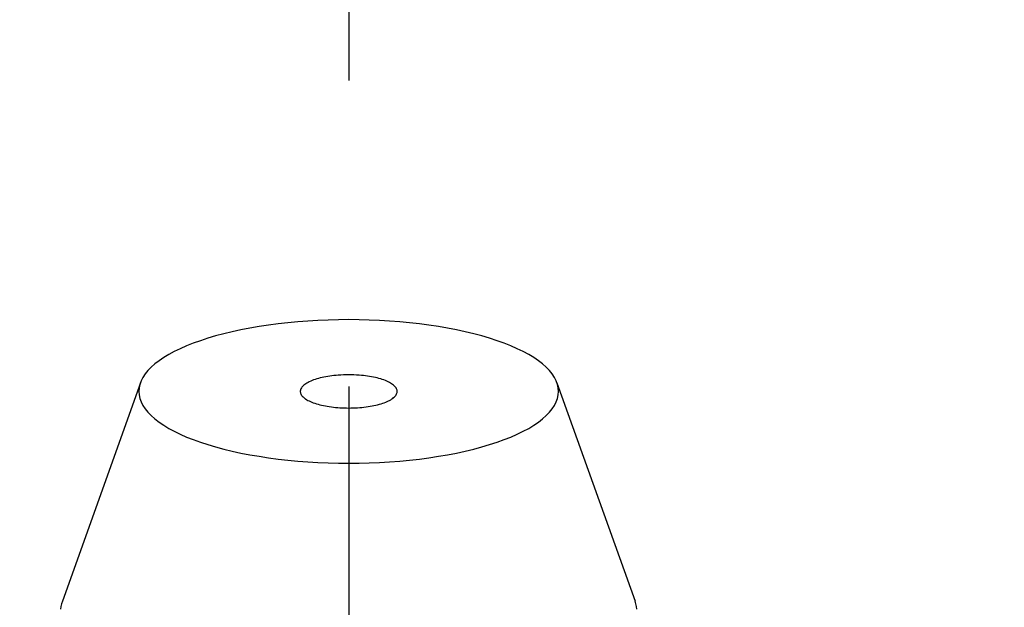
# Model space of a CAD drawing. Extents: x -92 to 223, y -92 to 223.
# Tile 7 of 11: x -4 to 8, y 62 to 69. Entities that reach past the tile are written whole.
import ezdxf

# ---------------------------------------------------------------- set-up
doc = ezdxf.new("R2010")
doc.units = 0
doc.header["$LTSCALE"] = 14
doc.linetypes.add('CENTER', pattern=[2, 1.25, -0.25, 0.25, -0.25])
doc.layers.get('0').update_dxf_attribs({"linetype": 'CONTINUOUS'})
doc.layers.add('CENTER', color=1, linetype='CENTER')

msp = doc.modelspace()

# ---------------------------------------------------------------- linework, layer by layer
at = {"linetype": 'CONTINUOUS'}
for p, q in [((-2.382, 64.545), (-3.276, 62.045)), ((2.382, 64.545), (3.276, 62.045))]:
    msp.add_line(p, q, dxfattribs=at)
for points in [[(2.4, 64.445, 0), (2.397, 64.485, 0), (2.388, 64.526, 0), (2.374, 64.566, 0), (2.354, 64.605, 0), (2.328, 64.645, 0), (2.297, 64.683, 0), (2.26, 64.722, 0), (2.217, 64.759, 0), (2.17, 64.796, 0), (2.117, 64.832, 0), (2.059, 64.867, 0), (1.996, 64.901, 0), (1.928, 64.934, 0), (1.855, 64.966, 0), (1.778, 64.996, 0), (1.697, 65.025, 0), (1.612, 65.053, 0), (1.523, 65.08, 0), (1.43, 65.104, 0), (1.333, 65.128, 0), (1.234, 65.149, 0), (1.131, 65.169, 0), (1.026, 65.187, 0), (0.918, 65.204, 0), (0.809, 65.218, 0), (0.697, 65.231, 0), (0.583, 65.241, 0), (0.468, 65.25, 0), (0.352, 65.257, 0), (0.235, 65.262, 0), (0.118, 65.265, 0), (0, 65.266, 0), (-0.118, 65.265, 0), (-0.235, 65.262, 0), (-0.352, 65.257, 0), (-0.468, 65.25, 0), (-0.583, 65.241, 0), (-0.697, 65.231, 0), (-0.809, 65.218, 0), (-0.918, 65.204, 0), (-1.026, 65.187, 0), (-1.131, 65.169, 0), (-1.234, 65.149, 0), (-1.333, 65.128, 0), (-1.43, 65.104, 0), (-1.523, 65.08, 0), (-1.612, 65.053, 0), (-1.697, 65.025, 0), (-1.778, 64.996, 0), (-1.855, 64.966, 0), (-1.928, 64.934, 0), (-1.996, 64.901, 0), (-2.059, 64.867, 0), (-2.117, 64.832, 0), (-2.17, 64.796, 0), (-2.217, 64.759, 0), (-2.26, 64.722, 0), (-2.297, 64.683, 0), (-2.328, 64.645, 0), (-2.354, 64.605, 0), (-2.374, 64.566, 0), (-2.388, 64.526, 0), (-2.397, 64.485, 0), (-2.4, 64.445, 0), (-2.397, 64.405, 0), (-2.388, 64.365, 0), (-2.374, 64.325, 0), (-2.354, 64.285, 0), (-2.328, 64.246, 0), (-2.297, 64.207, 0), (-2.26, 64.169, 0), (-2.217, 64.131, 0), (-2.17, 64.094, 0), (-2.117, 64.058, 0), (-2.059, 64.023, 0), (-1.996, 63.989, 0), (-1.928, 63.956, 0), (-1.855, 63.924, 0), (-1.778, 63.894, 0), (-1.697, 63.865, 0), (-1.612, 63.837, 0), (-1.523, 63.811, 0), (-1.43, 63.786, 0), (-1.333, 63.763, 0), (-1.234, 63.741, 0), (-1.131, 63.721, 0), (-1.026, 63.703, 0), (-0.918, 63.687, 0), (-0.809, 63.672, 0), (-0.697, 63.66, 0), (-0.583, 63.649, 0), (-0.468, 63.64, 0), (-0.352, 63.633, 0), (-0.235, 63.628, 0), (-0.118, 63.625, 0), (0, 63.624, 0), (0.118, 63.625, 0), (0.235, 63.628, 0), (0.352, 63.633, 0), (0.468, 63.64, 0), (0.583, 63.649, 0), (0.697, 63.66, 0), (0.809, 63.672, 0), (0.918, 63.687, 0), (1.026, 63.703, 0), (1.131, 63.721, 0), (1.234, 63.741, 0), (1.333, 63.763, 0), (1.43, 63.786, 0), (1.523, 63.811, 0), (1.612, 63.837, 0), (1.697, 63.865, 0), (1.778, 63.894, 0), (1.855, 63.924, 0), (1.928, 63.956, 0), (1.996, 63.989, 0), (2.059, 64.023, 0), (2.117, 64.058, 0), (2.17, 64.094, 0), (2.217, 64.131, 0), (2.26, 64.169, 0), (2.297, 64.207, 0), (2.328, 64.246, 0), (2.354, 64.285, 0), (2.374, 64.325, 0), (2.388, 64.365, 0), (2.397, 64.405, 0), (2.4, 64.445, 0)], [(-0.12, 64.63, 0), (-0.145, 64.628, 0), (-0.169, 64.626, 0), (-0.193, 64.623, 0), (-0.216, 64.62, 0), (-0.239, 64.616, 0), (-0.262, 64.612, 0), (-0.284, 64.608, 0), (-0.305, 64.603, 0), (-0.326, 64.599, 0), (-0.346, 64.593, 0), (-0.366, 64.588, 0), (-0.384, 64.582, 0), (-0.402, 64.576, 0), (-0.419, 64.569, 0), (-0.435, 64.562, 0), (-0.451, 64.556, 0), (-0.465, 64.548, 0), (-0.478, 64.541, 0), (-0.491, 64.534, 0), (-0.502, 64.526, 0), (-0.512, 64.518, 0), (-0.521, 64.51, 0), (-0.529, 64.501, 0), (-0.536, 64.493, 0), (-0.542, 64.485, 0), (-0.547, 64.476, 0), (-0.551, 64.468, 0), (-0.553, 64.459, 0), (-0.554, 64.45, 0), (-0.554, 64.442, 0), (-0.553, 64.433, 0), (-0.551, 64.424, 0), (-0.548, 64.416, 0), (-0.543, 64.407, 0), (-0.538, 64.399, 0), (-0.531, 64.391, 0), (-0.523, 64.382, 0), (-0.514, 64.374, 0), (-0.504, 64.366, 0), (-0.493, 64.359, 0), (-0.481, 64.351, 0), (-0.468, 64.343, 0), (-0.454, 64.336, 0), (-0.439, 64.329, 0), (-0.423, 64.323, 0), (-0.406, 64.316, 0), (-0.389, 64.31, 0), (-0.37, 64.304, 0), (-0.351, 64.298, 0), (-0.331, 64.293, 0), (-0.31, 64.288, 0), (-0.289, 64.283, 0), (-0.267, 64.279, 0), (-0.245, 64.275, 0), (-0.222, 64.271, 0), (-0.198, 64.268, 0), (-0.174, 64.265, 0), (-0.15, 64.263, 0), (-0.126, 64.26, 0), (-0.101, 64.259, 0), (-0.076, 64.257, 0), (-0.051, 64.256, 0), (-0.025, 64.256, 0), (0, 64.255, 0), (0.025, 64.256, 0), (0.051, 64.256, 0), (0.076, 64.257, 0), (0.101, 64.259, 0), (0.126, 64.26, 0), (0.15, 64.263, 0), (0.174, 64.265, 0), (0.198, 64.268, 0), (0.222, 64.271, 0), (0.245, 64.275, 0), (0.267, 64.279, 0), (0.289, 64.283, 0), (0.31, 64.288, 0), (0.331, 64.293, 0), (0.351, 64.298, 0), (0.37, 64.304, 0), (0.389, 64.31, 0), (0.406, 64.316, 0), (0.423, 64.323, 0), (0.439, 64.329, 0), (0.454, 64.336, 0), (0.468, 64.343, 0), (0.481, 64.351, 0), (0.493, 64.359, 0), (0.504, 64.366, 0), (0.514, 64.374, 0), (0.523, 64.382, 0), (0.531, 64.391, 0), (0.538, 64.399, 0), (0.543, 64.407, 0), (0.548, 64.416, 0), (0.551, 64.424, 0), (0.553, 64.433, 0), (0.554, 64.442, 0), (0.554, 64.45, 0), (0.553, 64.459, 0), (0.551, 64.468, 0), (0.547, 64.476, 0), (0.542, 64.485, 0), (0.536, 64.493, 0), (0.529, 64.501, 0), (0.521, 64.51, 0), (0.512, 64.518, 0), (0.502, 64.526, 0), (0.491, 64.534, 0), (0.478, 64.541, 0), (0.465, 64.548, 0), (0.451, 64.556, 0), (0.435, 64.562, 0), (0.419, 64.569, 0), (0.402, 64.576, 0), (0.384, 64.582, 0), (0.366, 64.588, 0), (0.346, 64.593, 0), (0.326, 64.599, 0), (0.305, 64.603, 0), (0.284, 64.608, 0), (0.262, 64.612, 0), (0.239, 64.616, 0), (0.216, 64.62, 0), (0.193, 64.623, 0), (0.169, 64.626, 0), (0.145, 64.628, 0), (0.12, 64.63, 0)], [(-3.276, 62.045, 0), (-3.285, 62.015, 0), (-3.292, 61.986, 0), (-3.297, 61.956, 0)], [(3.297, 61.956, 0), (3.292, 61.986, 0), (3.285, 62.015, 0), (3.276, 62.045, 0)]]:
    msp.add_polyline3d(points, dxfattribs=at)
msp.add_circle((0, 0), 82.5)
msp.add_arc((0, 63.047), 1.588, 85.6679, 94.3321, dxfattribs=at)
at = {"layer": 'CENTER'}
msp.add_line((0, 92.5), (0, -92.5), dxfattribs=at)

doc.saveas('drawing.dxf')
